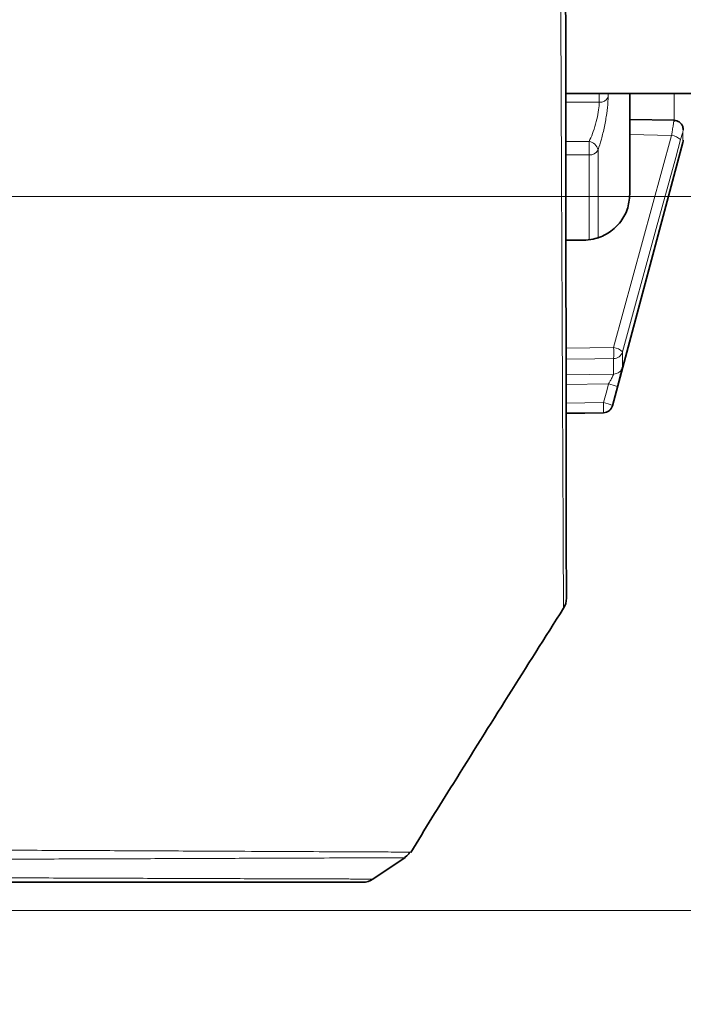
# Model space of a CAD drawing. Header units: millimetres. Extents: x 0 to 1118, y 0 to 864.
# Tile 120 of 256: x 243 to 260, y 435 to 461. Entities that reach past the tile are written whole.
import ezdxf

# ---------------------------------------------------------------- set-up
doc = ezdxf.new("R2010")
doc.units = ezdxf.units.MM
doc.styles.add('SLDTEXTSTYLE0', font='TXT', dxfattribs={"width": 0.605})
doc.dimstyles.new('SLDDIMSTYLE0', dxfattribs={"dimtxt": 3.175, "dimasz": 4.572, "dimexe": 0, "dimexo": 0.0625, "dimgap": 0.79375, "dimtad": 0, "dimtih": 1, "dimtoh": 1, "dimdec": 1, "dimlfac": 4, "dimrnd": 1e-09, "dimzin": 12, "dimdsep": 46, "dimtxsty": 'SLDTEXTSTYLE0', "dimsah": 1, "dimcen": 0.09, "dimadec": 0, "dimazin": 3, "dimtfac": 1, "dimtofl": 0, "dimtmove": 0, "dimatfit": 3, "dimfxl": 1, "dimfrac": 2, "dimtolj": 1, "dimtzin": 12, "dimarcsym": 0})
doc.dimstyles.new('SLDDIMSTYLE1', dxfattribs={"dimtxt": 3.175, "dimasz": 4.572, "dimexe": 0, "dimexo": 0.0625, "dimgap": 0.79375, "dimtad": 0, "dimtih": 1, "dimtoh": 1, "dimdec": 1, "dimlfac": 4, "dimrnd": 1e-09, "dimzin": 4, "dimdsep": 46, "dimtxsty": 'SLDTEXTSTYLE0', "dimsah": 1, "dimcen": 0.09, "dimadec": 0, "dimazin": 1, "dimtfac": 1, "dimtofl": 0, "dimtmove": 0, "dimatfit": 3, "dimfxl": 1, "dimfrac": 2, "dimtolj": 1, "dimtzin": 12, "dimarcsym": 0})

# ---------------------------------------------------------------- blocks, each defined once
blk = doc.blocks.new('_D_5')
at = {"color": 7, "linetype": 'Continuous', "lineweight": 0}
for p, q in [((233.122, 456.501), (327.187, 456.501)), ((325.587, 437.501), (325.587, 456.501)), ((231.362, 437.501), (327.187, 437.501)), ((325.587, 425.001), (325.587, 437.501)), ((313.44, 427.437), (312.348, 427.437)), ((312.348, 427.437), (312.348, 422.564)), ((319.503, 427.437), (320.594, 427.437)), ((320.594, 427.437), (320.594, 422.564)), ((322.412, 425.001), (325.587, 425.001)), ((312.348, 422.564), (313.44, 422.564)), ((320.594, 422.564), (319.503, 422.564))]:
    blk.add_line(p, q, dxfattribs=at)
at = {"color": 7, "linetype": 'Continuous', "lineweight": 18}
for points in [[(325.587, 456.501), (324.825, 451.929), (326.349, 451.929)], [(325.587, 437.501), (326.349, 442.073), (324.825, 442.073)]]:
    blk.add_solid(points, dxfattribs=at)
at = {"color": 7, "linetype": 'Continuous', "lineweight": 18, "char_height": 3.175, "attachment_point": 1, "style": 'SLDTEXTSTYLE0'}
for s, insert in [('76.0', (302.768, 426.657)), ('3.0', (313.44, 426.657))]:
    blk.add_mtext(s, dxfattribs=dict(at, insert=insert))
blk = doc.blocks.new('_D_6')
at = {"color": 7, "linetype": 'Continuous', "lineweight": 0}
for p, q in [((233.122, 486.876), (327.187, 486.876)), ((325.587, 486.876), (325.587, 474.853)), ((328.012, 474.125), (326.921, 474.125)), ((326.921, 474.125), (326.921, 469.253)), ((334.076, 474.125), (335.167, 474.125)), ((335.167, 474.125), (335.167, 469.253)), ((326.921, 469.253), (328.012, 469.253)), ((335.167, 469.253), (334.076, 469.253)), ((325.587, 456.501), (325.587, 468.525)), ((233.122, 456.501), (327.187, 456.501))]:
    blk.add_line(p, q, dxfattribs=at)
at = {"color": 7, "linetype": 'Continuous', "lineweight": 18}
for points in [[(325.587, 486.876), (324.825, 482.304), (326.349, 482.304)], [(325.587, 456.501), (326.349, 461.073), (324.825, 461.073)]]:
    blk.add_solid(points, dxfattribs=at)
at = {"color": 7, "linetype": 'Continuous', "lineweight": 18, "char_height": 3.175, "attachment_point": 1, "style": 'SLDTEXTSTYLE0'}
for s, insert in [('121.5', (314.915, 473.345)), ('4.8', (328.012, 473.345))]:
    blk.add_mtext(s, dxfattribs=dict(at, insert=insert))

msp = doc.modelspace()

# ---------------------------------------------------------------- linework, layer by layer
at = {"color": 7, "linetype": 'Continuous', "lineweight": 35}
for p, q in [((257.0689, 459.2514), (261.537, 459.2514)), ((258.7741, 459.2514), (258.7741, 458.4981)), ((259.953, 458.5329), (258.7743, 458.5566)), ((258.3132, 450.9334), (260.1913, 457.9423)), ((258.7741, 458.1535), (258.7741, 456.5637)), ((257.0793, 450.7307), (258.0761, 450.7481)), ((252.9261, 439.0535), (252.9228, 439.0535)), ((251.9348, 438.3317), (252.7955, 438.9053)), ((252.7837, 438.9015), (252.7776, 438.9014))]:
    msp.add_line(p, q, dxfattribs=at)
at = {"color": 7, "linetype": 'Continuous', "lineweight": 18}
for p, q in [((257.9586, 459.0148), (257.9586, 459.2514)), ((258.1958, 459.2514), (258.1958, 459.1467)), ((259.9542, 458.4922), (259.9542, 459.2514)), ((257.9586, 459.0148), (257.0691, 459.0142)), ((260.1913, 457.9423), (260.1913, 458.2139)), ((257.0703, 457.9673), (257.6907, 457.9678)), ((258.3441, 452.4842), (259.8886, 458.131)), ((259.8886, 458.131), (258.7741, 458.1535)), ((257.9278, 457.7488), (257.9278, 455.3908)), ((257.6907, 457.6117), (257.0707, 457.6112)), ((257.6907, 455.3596), (257.6907, 457.6117)), ((257.077, 452.4669), (258.3441, 452.4842)), ((258.3441, 451.7777), (258.3441, 452.1898)), ((258.5812, 452.3716), (258.5812, 451.9628)), ((257.078, 451.7568), (258.3441, 451.7777)), ((258.2102, 451.5172), (257.0783, 451.4985)), ((258.4473, 451.4439), (258.3132, 450.9441)), ((257.0789, 451.0006), (258.0761, 451.0174)), ((258.3132, 450.9441), (258.3132, 450.9334)), ((258.0761, 450.7481), (258.0761, 450.7589))]:
    msp.add_line(p, q, dxfattribs=at)
at = {"color": 7, "linetype": 'Continuous', "lineweight": 18, "flags": 128}
for points in [[(260.1998, 458.2796), (260.1997, 458.269), (260.1913, 458.2139)], [(260.1257, 458.0183), (259.9963, 457.5453), (259.4787, 455.6529), (258.5812, 452.3716)], [(258.3441, 452.1898), (257.8442, 452.1829), (257.0774, 452.1724)], [(258.0761, 451.0174), (258.161, 451.3341), (258.2102, 451.5172)], [(258.0761, 450.7589), (257.5763, 450.7504), (257.0792, 450.742)]]:
    msp.add_lwpolyline(points, dxfattribs=at)
at = {"color": 7, "linetype": 'Continuous', "lineweight": 18}
for centre, radius, start, end in [((257.9757, 459.2632), 0.249, 266.06544, 332.0995), ((257.6615, 457.6983), 0.2711, 10.74567, 83.80946), ((249.4577, 457.7907), 8.2349, 358.75467, 1.23212), ((259.8385, 457.7198), 0.4143, 46.11333, 83.05559), ((257.706, 457.8588), 0.2476, 266.45652, 333.61877), ((258.2937, 452.0724), 0.4149, 46.15203, 83.03288), ((252.9608, 452.337), 5.3853, 358.43327, 1.56673), ((258.3413, 452.4389), 0.2492, 270.63877, 344.33122), ((258.3398, 452.0276), 0.2499, 270.97567, 344.95576), ((257.8373, 449.8915), 1.6679, 68.55032, 77.08406), ((254.2067, 450.8882), 3.8716, 358.08688, 1.91312), ((257.7033, 449.3915), 1.6681, 68.55093, 77.08362), ((258.0718, 451.0088), 0.25, 270.9915, 344.98455)]:
    msp.add_arc(centre, radius, start, end, dxfattribs=at)
at = {"color": 7, "linetype": 'Continuous', "lineweight": 35}
for centre, radius, start, end in [((259.9498, 458.007), 0.25, 345, 0), ((258.0718, 450.9981), 0.25, 271, 345), ((256.5855, 445.8107), 0.5, 328.05848, 0.49626), ((251.6629, 438.7514), 0.5, 269.99917, 303.07879)]:
    msp.add_arc(centre, radius, start, end, dxfattribs=at)
msp.add_ellipse((-528.4498, 478.4727), major_axis=(1586.9469, -5.4441), ratio=0.014822, start_param=5.2302644, end_param=5.2305982, dxfattribs=at)
at = {"color": 7, "linetype": 'Continuous', "lineweight": 18}
for points, knots in [([(257.0085, 445.5447), (257.0084, 445.5644), (257.0082, 445.6041), (257.0068, 445.9283), (257.0045, 446.4522), (257.0013, 447.1885), (256.9971, 448.1229), (256.992, 449.2456), (256.986, 450.5677), (256.9789, 452.0679), (256.9713, 453.7302), (256.9629, 455.5382), (256.9541, 457.5093), (256.9451, 459.6084), (256.9364, 461.8163), (256.9286, 464.1125), (256.9217, 466.5168), (256.9168, 468.9861), (256.9141, 471.4989), (256.9139, 474.0338), (256.9165, 476.6087), (256.9223, 479.1717), (256.9311, 481.7008), (256.9419, 484.1849), (256.9543, 486.638), (256.9672, 489.0039), (256.9799, 491.2555), (256.9921, 493.3825), (257.0034, 495.4056), (257.0135, 497.2769), (257.0223, 498.9833), (257.0299, 500.5158), (257.0363, 501.8893), (257.0415, 503.0721), (257.0458, 504.0574), (257.049, 504.8413), (257.0514, 505.4288), (257.0529, 505.8244), (257.0533, 505.9301), (257.0533, 505.9373), (257.0533, 505.9375)], [0, 0, 0, 0, 0.0262756, 0.0528932, 0.0797944, 0.107084, 0.1335389, 0.1601777, 0.1871009, 0.214414, 0.2408794, 0.2675291, 0.2944644, 0.3217907, 0.3483138, 0.3750225, 0.4020191, 0.4294096, 0.456062, 0.4829029, 0.5100353, 0.5375678, 0.5642248, 0.591071, 0.6185142, 0.6461639, 0.6727892, 0.6996026, 0.7267077, 0.7542117, 0.7806499, 0.8072716, 0.8341773, 0.8614718, 0.8878646, 0.9144398, 0.941297, 0.9685406, 0.9994922, 1, 1, 1, 1]), ([(257.6907, 457.9678), (257.7214, 458.0349), (257.7836, 458.1705), (257.867, 458.4288), (257.9285, 458.6895), (257.9563, 458.8895), (257.958, 458.9834), (257.9586, 459.0148)], [0, 0, 0, 0, 0.2258547, 0.4567615, 0.6803912, 0.8931065, 1, 1, 1, 1]), ([(258.1958, 459.1467), (258.1949, 459.1047), (258.1925, 458.9794), (258.1642, 458.7137), (258.1027, 458.3658), (258.0197, 458.0203), (257.9581, 457.8384), (257.9278, 457.7488)], [0, 0, 0, 0, 0.1085632, 0.3239647, 0.5482975, 0.777431, 1, 1, 1, 1]), ([(259.8886, 458.131), (259.8938, 458.1669), (259.907, 458.2567), (259.9262, 458.3817), (259.9425, 458.4804), (259.9519, 458.5306), (259.9526, 458.5261), (259.9528, 458.5246)], [0, 0, 0, 0, 0.1636627, 0.409222, 0.649118, 0.8870166, 1, 1, 1, 1]), ([(260.1913, 458.2139), (260.1906, 458.2161), (260.1891, 458.2205), (260.178, 458.1929), (260.1615, 458.143), (260.143, 458.081), (260.1306, 458.0363), (260.1257, 458.0183)], [0, 0, 0, 0, 0.21050231, 0.42072096, 0.634022, 0.85347406, 1, 1, 1, 1]), ([(258.3441, 451.7777), (258.3431, 451.7737), (258.341, 451.7656), (258.319, 451.7207), (258.2862, 451.6574), (258.248, 451.5862), (258.2216, 451.5381), (258.2102, 451.5172)], [0, 0, 0, 0, 0.1957898, 0.3954309, 0.6047892, 0.8285111, 1, 1, 1, 1]), ([(234.5943, 439.139), (234.7842, 439.1377), (235.1643, 439.1352), (235.9052, 439.1307), (236.7734, 439.1266), (237.8736, 439.1237), (239.2418, 439.1171), (240.9113, 439.1104), (242.7414, 439.1014), (244.6803, 439.093), (246.6516, 439.0827), (248.4252, 439.0753), (249.9161, 439.0667), (251.1044, 439.0625), (252.0382, 439.0571), (252.5955, 439.055), (252.8556, 439.0537), (252.9492, 439.0534), (252.9295, 439.0535), (252.9261, 439.0535)], [0, 0, 0, 0, 0.0576265, 0.1153181, 0.1732093, 0.2311675, 0.3052931, 0.3794827, 0.4537537, 0.5281172, 0.6024851, 0.6770679, 0.7365741, 0.796206, 0.8565763, 0.9172585, 0.9547701, 0.9922866, 1, 1, 1, 1]), ([(252.7776, 438.9014), (252.7643, 438.9013), (252.7401, 438.9012), (252.4418, 438.9005), (251.8935, 438.8994), (250.9598, 438.897), (249.7708, 438.8923), (248.2807, 438.8873), (246.5059, 438.88), (244.5368, 438.8729), (242.5956, 438.8662), (240.7677, 438.859), (239.0977, 438.8538), (237.6018, 438.8478), (236.3168, 438.8411), (235.2643, 438.8371), (234.7674, 438.8345), (234.5306, 438.8332)], [0, 0, 0, 0, 0.0454193, 0.0830915, 0.1438838, 0.2046873, 0.2645648, 0.3244572, 0.3995061, 0.4744138, 0.5493191, 0.624152, 0.6989784, 0.7737189, 0.8514396, 0.9292001, 1, 1, 1, 1]), ([(234.0444, 438.4051), (234.1591, 438.4042), (234.5042, 438.4016), (235.2407, 438.3967), (236.336, 438.3913), (237.6503, 438.3858), (239.1672, 438.3794), (240.8648, 438.3729), (242.7008, 438.3662), (244.621, 438.3593), (246.5352, 438.3525), (248.0371, 438.3473), (249.1183, 438.3438), (249.8532, 438.3415), (250.4967, 438.3395), (251.0342, 438.3379), (251.4545, 438.3366), (251.737, 438.3359), (251.8895, 438.3355), (251.9504, 438.3353), (251.936, 438.3353), (251.9339, 438.3353)], [0, 0, 0, 0, 0.0369956, 0.11133918, 0.18582065, 0.26018488, 0.33467284, 0.40909793, 0.48358702, 0.55809498, 0.63274471, 0.70742441, 0.74484886, 0.78230707, 0.8199002, 0.85755556, 0.89502785, 0.93258321, 0.96372371, 0.9949173, 1, 1, 1, 1])]:
    msp.add_open_spline(points, degree=3, knots=knots, dxfattribs=at)
at = {"color": 7, "linetype": 'Continuous', "lineweight": 35}
for points, knots in [([(257.0854, 445.815), (257.0854, 445.8172), (257.0854, 445.8236), (257.0853, 445.8943), (257.0851, 446.0525), (257.0848, 446.2902), (257.0844, 446.6055), (257.084, 446.9983), (257.0834, 447.4674), (257.0827, 448.0112), (257.0819, 448.628), (257.081, 449.3158), (257.0801, 450.0721), (257.0791, 450.8946), (257.0779, 451.7804), (257.0767, 452.7264), (257.0754, 453.7324), (257.0741, 454.7972), (257.0727, 455.921), (257.0713, 457.0976), (257.0699, 458.3242), (257.0685, 459.5979), (257.0671, 460.9156), (257.0657, 462.271), (257.0644, 463.6609), (257.0633, 465.0825), (257.0623, 466.5362), (257.0614, 468.0178), (257.0608, 469.5206), (257.0603, 471.0379), (257.0601, 472.5631), (257.0602, 474.0852), (257.0606, 475.6056), (257.0613, 477.1263), (257.0623, 478.6547), (257.0636, 480.186), (257.065, 481.7141), (257.0667, 483.2328), (257.0685, 484.7355), (257.0704, 486.2154), (257.0724, 487.666), (257.0745, 489.0808), (257.0765, 490.4541), (257.0786, 491.7804), (257.0806, 493.0549), (257.0825, 494.2734), (257.0843, 495.4385), (257.086, 496.5581), (257.0877, 497.6327), (257.0892, 498.6569), (257.0907, 499.6228), (257.092, 500.5259), (257.0932, 501.3622), (257.0942, 502.1277), (257.0952, 502.8234), (257.096, 503.4488), (257.0968, 504.0023), (257.0974, 504.4814), (257.0979, 504.8849), (257.0983, 505.2117), (257.0986, 505.4617), (257.0989, 505.6311), (257.099, 505.7132), (257.099, 505.7219), (257.099, 505.7248)], [0, 0, 0, 0, 0.0085652, 0.0248389, 0.0411648, 0.057554, 0.0739923, 0.0904662, 0.1069612, 0.1234603, 0.139946, 0.1564051, 0.1728259, 0.1891988, 0.2055171, 0.2217737, 0.2379335, 0.2542649, 0.2706012, 0.2869478, 0.3033082, 0.3196863, 0.336086, 0.3525052, 0.3688312, 0.3851878, 0.401616, 0.4180881, 0.4345745, 0.4510351, 0.4674403, 0.4837761, 0.4998645, 0.5160746, 0.5324179, 0.548876, 0.5654271, 0.5820461, 0.5987055, 0.6153754, 0.6320182, 0.6486061, 0.6651136, 0.6815182, 0.6978016, 0.71395, 0.7299588, 0.7460791, 0.762424, 0.7788262, 0.79526, 0.8116949, 0.8280995, 0.8444492, 0.8607151, 0.8770865, 0.8934477, 0.9098085, 0.9261792, 0.9425676, 0.9589837, 0.9754268, 0.9918006, 1, 1, 1, 1]), ([(258.7741, 458.5481), (258.7741, 458.5496), (258.7741, 458.5541), (258.7741, 458.5008), (258.7741, 458.3973), (258.7741, 458.2721), (258.7741, 458.1857), (258.7741, 458.1535)], [0, 0, 0, 0, 0.1178217, 0.3633573, 0.6088533, 0.8543337, 1, 1, 1, 1]), ([(260.1993, 458.2796), (260.1994, 458.2837), (260.1999, 458.3036), (260.1914, 458.354), (260.1622, 458.4205), (260.1046, 458.4828), (260.0313, 458.5246), (259.9771, 458.5268), (259.9532, 458.5277)], [0, 0, 0, 0, 0.03741727, 0.18019277, 0.37964456, 0.59044085, 0.81910124, 1, 1, 1, 1]), ([(258.7741, 456.5637), (258.7603, 456.426), (258.7327, 456.1506), (258.5172, 455.7841), (258.2001, 455.508), (257.8521, 455.3638), (257.6236, 455.3485), (257.535, 455.3425)], [0, 0, 0, 0, 0.21584659, 0.43169323, 0.64754175, 0.8634122, 1, 1, 1, 1]), ([(258.4473, 451.4439), (258.4584, 451.4855), (258.4843, 451.5824), (258.5221, 451.7253), (258.5548, 451.8509), (258.5769, 451.939), (258.5798, 451.9548), (258.5812, 451.9628)], [0, 0, 0, 0, 0.1631196, 0.3793514, 0.5880826, 0.7939293, 1, 1, 1, 1]), ([(257.0854, 445.815), (257.0854, 445.8173), (257.0854, 445.8238), (257.0853, 445.893), (257.0851, 446.0594), (257.0849, 446.2036), (257.0848, 446.3124), (257.0848, 446.3161)], [0, 0, 0, 0, 0.1483808, 0.4299005, 0.7107981, 0.9900647, 1, 1, 1, 1]), ([(252.9395, 439.0452), (253.3175, 439.6566), (254.6617, 441.8307), (256.0274, 443.9913), (257.009, 445.5444)], [0, 0, 0, 0, 0.2812314, 1, 1, 1, 1]), ([(252.7773, 438.913), (252.7861, 438.9177), (252.8412, 438.9468), (252.8912, 438.9998), (252.9133, 439.0525), (252.9151, 439.0568)], [0, 0, 0, 0, 0.1482878, 0.9307765, 1, 1, 1, 1]), ([(251.6572, 438.2514), (251.659, 438.2514), (251.6736, 438.2514), (251.6132, 438.2514), (251.4609, 438.2514), (251.1781, 438.2514), (250.7591, 438.2514), (250.2234, 438.2514), (249.5818, 438.2514), (248.8456, 438.2514), (247.7604, 438.2514), (246.2528, 438.2514), (244.3319, 438.2514), (242.4034, 438.2514), (240.5575, 438.2514), (238.8504, 438.2514), (237.3228, 438.2514), (235.9998, 438.2514), (234.8958, 438.2514), (234.1675, 438.2514), (233.8315, 438.2514), (233.7291, 438.2514)], [0, 0, 0, 0, 0.0046435, 0.0359812, 0.0673739, 0.1048296, 0.1423715, 0.1797905, 0.2172756, 0.2549232, 0.2926103, 0.3674904, 0.4424297, 0.5173247, 0.5922366, 0.6671989, 0.7421128, 0.8171453, 0.8920563, 0.9671064, 1, 1, 1, 1])]:
    msp.add_open_spline(points, degree=3, knots=knots, dxfattribs=at)

# ---------------------------------------------------------------- dimensions: what is measured, and where the dimension line sits
at = {"color": 7, "linetype": 'Continuous', "lineweight": 18}
for base, p1, p2, dimstyle, picture, middle in [((325.587, 486.8764), (231.5216, 456.5014), (231.5216, 486.8764), 'SLDDIMSTYLE0', '_D_6', (325.587, 471.6889)), ((325.587, 456.5014), (229.7616, 437.5014), (231.5216, 456.5014), 'SLDDIMSTYLE1', '_D_5', (325.587, 425.0007))]:
    dim = msp.add_linear_dim(base=base, p1=p1, p2=p2, angle=90, dimstyle=dimstyle, dxfattribs=at)
    dim.commit()
    dim.dimension.update_dxf_attribs({"geometry": picture, "text_midpoint": middle, "dimtype": 160})

doc.saveas('drawing.dxf')
